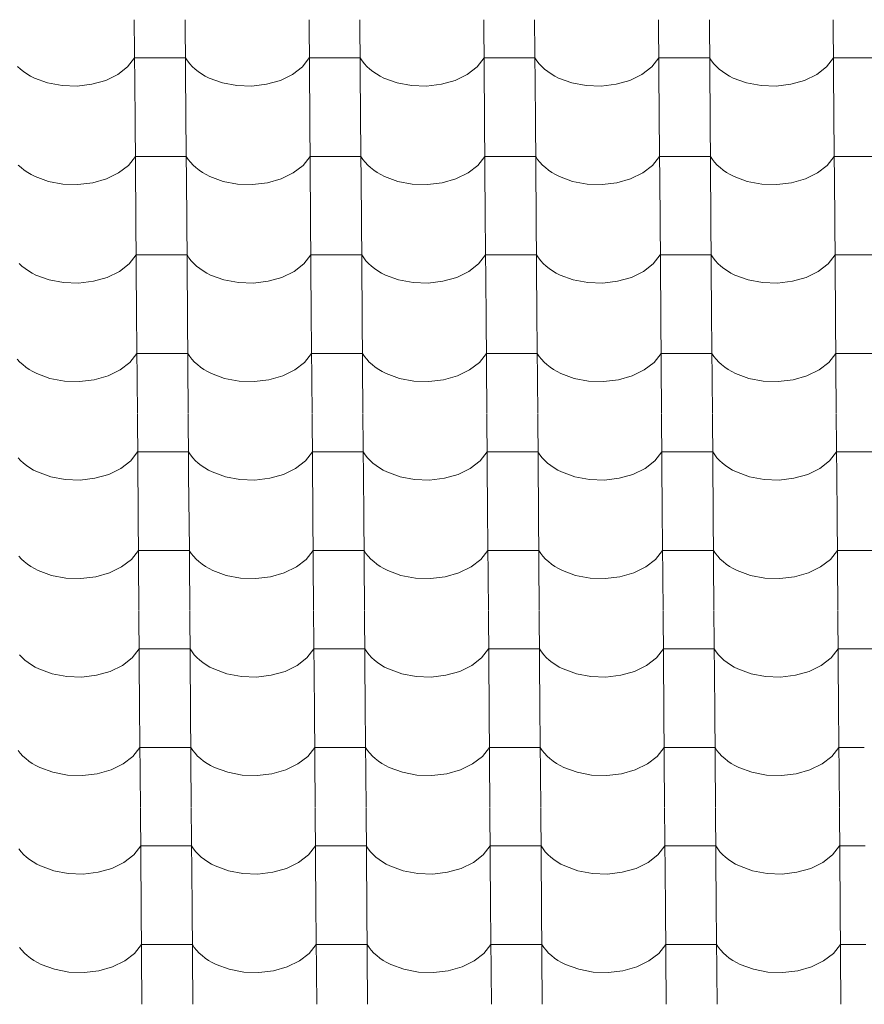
# Model space of a CAD drawing. Header units: millimetres. Extents: x -27785 to 104762, y -947 to 11132.
# Tile 113 of 146: x -6327 to -5530, y 8062 to 8991. Entities that reach past the tile are written whole.
import ezdxf

# ---------------------------------------------------------------- set-up
doc = ezdxf.new("R2010")
doc.units = ezdxf.units.MM
doc.header["$MEASUREMENT"] = 0
doc.layers.add('POHLED JIŽNÍ_1_Bourané_Výplně - Povrchové', color=7, linetype='Continuous')
doc.layers.add('POHLED JIŽNÍ_1_Konstrukce - nosné', color=7, linetype='Continuous')

# ---------------------------------------------------------------- blocks, each defined once
blk = doc.blocks.new('*X2', base_point=(-29303.7, -27473.93))
at = {"layer": 'POHLED JIŽNÍ_1_Bourané_Výplně - Povrchové', "color": 7, "linetype": 'Continuous', "lineweight": 13}
for p, q in [((-6219.27, 8991.3), (-6218.55, 8898.62)), ((-6171.23, 8991.3), (-6170.51, 8898.62)), ((-6054.27, 8991.3), (-6053.55, 8898.62)), ((-6006.24, 8991.3), (-6005.52, 8898.62)), ((-5889.27, 8991.3), (-5888.55, 8898.62)), ((-5841.24, 8991.3), (-5840.52, 8898.62)), ((-5724.28, 8991.3), (-5723.56, 8898.62)), ((-5676.24, 8991.3), (-5675.52, 8898.62)), ((-5559.28, 8991.3), (-5558.56, 8898.62)), ((-6225.59, 8946.75), (-6218.99, 8955.14)), ((-6194.97, 8955.14), (-6218.99, 8955.14)), ((-6170.95, 8955.14), (-6194.97, 8955.14)), ((-6170.95, 8955.14), (-6169.11, 8952.35)), ((-6060.59, 8946.75), (-6053.99, 8955.14)), ((-6029.97, 8955.14), (-6053.99, 8955.14)), ((-6005.95, 8955.14), (-6029.97, 8955.14)), ((-6005.95, 8955.14), (-6004.11, 8952.35)), ((-5895.6, 8946.75), (-5888.99, 8955.14)), ((-5864.98, 8955.14), (-5888.99, 8955.14)), ((-5840.96, 8955.14), (-5864.98, 8955.14)), ((-5840.96, 8955.14), (-5839.11, 8952.35)), ((-5730.6, 8946.75), (-5724, 8955.14)), ((-5699.98, 8955.14), (-5724, 8955.14)), ((-5675.96, 8955.14), (-5699.98, 8955.14)), ((-5675.96, 8955.14), (-5674.12, 8952.35)), ((-5565.6, 8946.75), (-5559, 8955.14)), ((-5534.98, 8955.14), (-5559, 8955.14)), ((-5510.97, 8955.14), (-5534.98, 8955.14)), ((-6329.53, 8947.06), (-6326.83, 8944.6)), ((-6326.83, 8944.6), (-6323.87, 8942.27)), ((-6234.84, 8939.58), (-6225.59, 8946.75)), ((-6169.11, 8952.35), (-6166.96, 8949.65)), ((-6166.96, 8949.65), (-6164.54, 8947.06)), ((-6164.54, 8947.06), (-6161.84, 8944.6)), ((-6161.84, 8944.6), (-6158.88, 8942.27)), ((-6069.85, 8939.58), (-6060.59, 8946.75)), ((-6004.11, 8952.35), (-6001.97, 8949.65)), ((-6001.97, 8949.65), (-5999.54, 8947.06)), ((-5999.54, 8947.06), (-5996.84, 8944.6)), ((-5996.84, 8944.6), (-5993.88, 8942.27)), ((-5904.85, 8939.58), (-5895.6, 8946.75)), ((-5839.11, 8952.35), (-5836.97, 8949.65)), ((-5836.97, 8949.65), (-5834.54, 8947.06)), ((-5834.54, 8947.06), (-5831.84, 8944.6)), ((-5831.84, 8944.6), (-5828.88, 8942.27)), ((-5739.85, 8939.58), (-5730.6, 8946.75)), ((-5674.12, 8952.35), (-5671.98, 8949.65)), ((-5671.98, 8949.65), (-5669.55, 8947.06)), ((-5669.55, 8947.06), (-5666.85, 8944.6)), ((-5666.85, 8944.6), (-5663.89, 8942.27)), ((-5574.86, 8939.58), (-5565.6, 8946.75)), ((-6323.87, 8942.27), (-6320.67, 8940.09)), ((-6320.67, 8940.09), (-6317.24, 8938.07)), ((-6317.24, 8938.07), (-6313.61, 8936.23)), ((-6313.61, 8936.23), (-6301.13, 8931.65)), ((-6246.28, 8933.99), (-6234.84, 8939.58)), ((-6158.88, 8942.27), (-6155.67, 8940.09)), ((-6155.67, 8940.09), (-6152.25, 8938.07)), ((-6152.25, 8938.07), (-6148.61, 8936.23)), ((-6148.61, 8936.23), (-6136.13, 8931.65)), ((-6081.28, 8933.99), (-6069.85, 8939.58)), ((-5993.88, 8942.27), (-5990.68, 8940.09)), ((-5990.68, 8940.09), (-5987.25, 8938.07)), ((-5987.25, 8938.07), (-5983.62, 8936.23)), ((-5983.62, 8936.23), (-5971.14, 8931.65)), ((-5916.28, 8933.99), (-5904.85, 8939.58)), ((-5828.88, 8942.27), (-5825.68, 8940.09)), ((-5825.68, 8940.09), (-5822.26, 8938.07)), ((-5822.26, 8938.07), (-5818.62, 8936.23)), ((-5818.62, 8936.23), (-5806.14, 8931.65)), ((-5751.29, 8933.99), (-5739.85, 8939.58)), ((-5663.89, 8942.27), (-5660.69, 8940.09)), ((-5660.69, 8940.09), (-5657.26, 8938.07)), ((-5657.26, 8938.07), (-5653.62, 8936.23)), ((-5653.62, 8936.23), (-5641.14, 8931.65)), ((-5586.29, 8933.99), (-5574.86, 8939.58)), ((-6301.13, 8931.65), (-6287.45, 8929.07)), ((-6287.45, 8929.07), (-6273.27, 8928.6)), ((-6273.27, 8928.6), (-6259.3, 8930.27)), ((-6259.3, 8930.27), (-6246.28, 8933.99)), ((-6136.13, 8931.65), (-6122.45, 8929.07)), ((-6122.45, 8929.07), (-6108.27, 8928.6)), ((-6108.27, 8928.6), (-6094.31, 8930.27)), ((-6094.31, 8930.27), (-6081.28, 8933.99)), ((-5971.14, 8931.65), (-5957.46, 8929.07)), ((-5957.46, 8929.07), (-5943.27, 8928.6)), ((-5943.27, 8928.6), (-5929.31, 8930.27)), ((-5929.31, 8930.27), (-5916.28, 8933.99)), ((-5806.14, 8931.65), (-5792.46, 8929.07)), ((-5792.46, 8929.07), (-5778.28, 8928.6)), ((-5778.28, 8928.6), (-5764.32, 8930.27)), ((-5764.32, 8930.27), (-5751.29, 8933.99)), ((-5641.14, 8931.65), (-5627.47, 8929.07)), ((-5627.47, 8929.07), (-5613.28, 8928.6)), ((-5613.28, 8928.6), (-5599.32, 8930.27)), ((-5599.32, 8930.27), (-5586.29, 8933.99)), ((-6218.54, 8898.29), (-6217.82, 8805.61)), ((-6170.51, 8898.29), (-6169.79, 8805.61)), ((-6053.55, 8898.29), (-6052.83, 8805.61)), ((-6005.51, 8898.29), (-6004.79, 8805.61)), ((-5888.55, 8898.29), (-5887.83, 8805.61)), ((-5840.52, 8898.29), (-5839.8, 8805.61)), ((-5723.55, 8898.29), (-5722.83, 8805.61)), ((-5675.52, 8898.29), (-5674.8, 8805.61)), ((-5558.56, 8898.29), (-5557.84, 8805.61)), ((-6224.86, 8853.74), (-6218.26, 8862.13)), ((-6194.24, 8862.13), (-6218.26, 8862.13)), ((-6170.23, 8862.13), (-6194.24, 8862.13)), ((-6170.23, 8862.13), (-6168.38, 8859.34)), ((-6059.87, 8853.74), (-6053.27, 8862.13)), ((-6029.25, 8862.13), (-6053.27, 8862.13)), ((-6005.23, 8862.13), (-6029.25, 8862.13)), ((-6005.23, 8862.13), (-6003.39, 8859.34)), ((-5894.87, 8853.74), (-5888.27, 8862.13)), ((-5864.25, 8862.13), (-5888.27, 8862.13)), ((-5840.24, 8862.13), (-5864.25, 8862.13)), ((-5840.24, 8862.13), (-5838.39, 8859.34)), ((-5729.88, 8853.74), (-5723.27, 8862.13)), ((-5699.26, 8862.13), (-5723.27, 8862.13)), ((-5675.24, 8862.13), (-5699.26, 8862.13)), ((-5675.24, 8862.13), (-5673.39, 8859.34)), ((-5564.88, 8853.74), (-5558.28, 8862.13)), ((-5534.26, 8862.13), (-5558.28, 8862.13)), ((-5510.24, 8862.13), (-5534.26, 8862.13)), ((-6328.81, 8854.05), (-6326.11, 8851.59)), ((-6326.11, 8851.59), (-6323.15, 8849.26)), ((-6234.12, 8846.57), (-6224.86, 8853.74)), ((-6168.38, 8859.34), (-6166.24, 8856.64)), ((-6166.24, 8856.64), (-6163.81, 8854.05)), ((-6163.81, 8854.05), (-6161.11, 8851.59)), ((-6161.11, 8851.59), (-6158.15, 8849.26)), ((-6069.12, 8846.57), (-6059.87, 8853.74)), ((-6003.39, 8859.34), (-6001.24, 8856.64)), ((-6001.24, 8856.64), (-5998.82, 8854.05)), ((-5998.82, 8854.05), (-5996.12, 8851.59)), ((-5996.12, 8851.59), (-5993.16, 8849.26)), ((-5904.13, 8846.57), (-5894.87, 8853.74)), ((-5838.39, 8859.34), (-5836.25, 8856.64)), ((-5836.25, 8856.64), (-5833.82, 8854.05)), ((-5833.82, 8854.05), (-5831.12, 8851.59)), ((-5831.12, 8851.59), (-5828.16, 8849.26)), ((-5739.13, 8846.57), (-5729.88, 8853.74)), ((-5673.39, 8859.34), (-5671.25, 8856.64)), ((-5671.25, 8856.64), (-5668.82, 8854.05)), ((-5668.82, 8854.05), (-5666.12, 8851.59)), ((-5666.12, 8851.59), (-5663.16, 8849.26)), ((-5574.13, 8846.57), (-5564.88, 8853.74)), ((-6323.15, 8849.26), (-6319.95, 8847.08)), ((-6319.95, 8847.08), (-6316.52, 8845.07)), ((-6316.52, 8845.07), (-6312.88, 8843.22)), ((-6312.88, 8843.22), (-6300.4, 8838.64)), ((-6245.55, 8840.98), (-6234.12, 8846.57)), ((-6158.15, 8849.26), (-6154.95, 8847.08)), ((-6154.95, 8847.08), (-6151.52, 8845.07)), ((-6151.52, 8845.07), (-6147.89, 8843.22)), ((-6147.89, 8843.22), (-6135.41, 8838.64)), ((-6080.56, 8840.98), (-6069.12, 8846.57)), ((-5993.16, 8849.26), (-5989.96, 8847.08)), ((-5989.96, 8847.08), (-5986.53, 8845.07)), ((-5986.53, 8845.07), (-5982.89, 8843.22)), ((-5982.89, 8843.22), (-5970.41, 8838.64)), ((-5915.56, 8840.98), (-5904.13, 8846.57)), ((-5828.16, 8849.26), (-5824.96, 8847.08)), ((-5824.96, 8847.08), (-5821.53, 8845.07)), ((-5821.53, 8845.07), (-5817.9, 8843.22)), ((-5817.9, 8843.22), (-5805.42, 8838.64)), ((-5750.56, 8840.98), (-5739.13, 8846.57)), ((-5663.16, 8849.26), (-5659.96, 8847.08)), ((-5659.96, 8847.08), (-5656.54, 8845.07)), ((-5656.54, 8845.07), (-5652.9, 8843.22)), ((-5652.9, 8843.22), (-5640.42, 8838.64)), ((-5585.57, 8840.98), (-5574.13, 8846.57)), ((-6300.4, 8838.64), (-6286.73, 8836.06)), ((-6286.73, 8836.06), (-6272.54, 8835.59)), ((-6272.54, 8835.59), (-6258.58, 8837.26)), ((-6258.58, 8837.26), (-6245.55, 8840.98)), ((-6135.41, 8838.64), (-6121.73, 8836.06)), ((-6121.73, 8836.06), (-6107.55, 8835.59)), ((-6107.55, 8835.59), (-6093.59, 8837.26)), ((-6093.59, 8837.26), (-6080.56, 8840.98)), ((-5970.41, 8838.64), (-5956.73, 8836.06)), ((-5956.73, 8836.06), (-5942.55, 8835.59)), ((-5942.55, 8835.59), (-5928.59, 8837.26)), ((-5928.59, 8837.26), (-5915.56, 8840.98)), ((-5805.42, 8838.64), (-5791.74, 8836.06)), ((-5791.74, 8836.06), (-5777.56, 8835.59)), ((-5777.56, 8835.59), (-5763.59, 8837.26)), ((-5763.59, 8837.26), (-5750.56, 8840.98)), ((-5640.42, 8838.64), (-5626.74, 8836.06)), ((-5626.74, 8836.06), (-5612.56, 8835.59)), ((-5612.56, 8835.59), (-5598.6, 8837.26)), ((-5598.6, 8837.26), (-5585.57, 8840.98)), ((-6217.82, 8805.28), (-6217.1, 8712.6)), ((-6169.78, 8805.28), (-6169.06, 8712.6)), ((-6052.82, 8805.28), (-6052.1, 8712.6)), ((-6004.79, 8805.28), (-6004.07, 8712.6)), ((-5887.83, 8805.28), (-5887.11, 8712.6)), ((-5839.79, 8805.28), (-5839.07, 8712.6)), ((-5722.83, 8805.28), (-5722.11, 8712.6)), ((-5674.8, 8805.28), (-5674.08, 8712.6)), ((-5557.84, 8805.28), (-5557.11, 8712.6)), ((-6224.14, 8760.73), (-6217.54, 8769.12)), ((-6193.52, 8769.12), (-6217.54, 8769.12)), ((-6169.5, 8769.12), (-6193.52, 8769.12)), ((-6169.5, 8769.12), (-6167.66, 8766.33)), ((-6059.14, 8760.73), (-6052.54, 8769.12)), ((-6028.52, 8769.12), (-6052.54, 8769.12)), ((-6004.51, 8769.12), (-6028.52, 8769.12)), ((-6004.51, 8769.12), (-6002.66, 8766.33)), ((-5894.15, 8760.73), (-5887.55, 8769.12)), ((-5863.53, 8769.12), (-5887.55, 8769.12)), ((-5839.51, 8769.12), (-5863.53, 8769.12)), ((-5839.51, 8769.12), (-5837.67, 8766.33)), ((-5729.15, 8760.73), (-5722.55, 8769.12)), ((-5698.53, 8769.12), (-5722.55, 8769.12)), ((-5674.52, 8769.12), (-5698.53, 8769.12)), ((-5674.52, 8769.12), (-5672.67, 8766.33)), ((-5564.16, 8760.73), (-5557.55, 8769.12)), ((-5533.54, 8769.12), (-5557.55, 8769.12)), ((-5509.52, 8769.12), (-5533.54, 8769.12)), ((-6328.08, 8761.04), (-6325.38, 8758.58)), ((-6325.38, 8758.58), (-6322.43, 8756.25)), ((-6233.39, 8753.56), (-6224.14, 8760.73)), ((-6167.66, 8766.33), (-6165.52, 8763.63)), ((-6165.52, 8763.63), (-6163.09, 8761.04)), ((-6163.09, 8761.04), (-6160.39, 8758.58)), ((-6160.39, 8758.58), (-6157.43, 8756.25)), ((-6068.4, 8753.56), (-6059.14, 8760.73)), ((-6002.66, 8766.33), (-6000.52, 8763.63)), ((-6000.52, 8763.63), (-5998.09, 8761.04)), ((-5998.09, 8761.04), (-5995.39, 8758.58)), ((-5995.39, 8758.58), (-5992.43, 8756.25)), ((-5903.4, 8753.56), (-5894.15, 8760.73)), ((-5837.67, 8766.33), (-5835.52, 8763.63)), ((-5835.52, 8763.63), (-5833.1, 8761.04)), ((-5833.1, 8761.04), (-5830.4, 8758.58)), ((-5830.4, 8758.58), (-5827.44, 8756.25)), ((-5738.41, 8753.56), (-5729.15, 8760.73)), ((-5672.67, 8766.33), (-5670.53, 8763.63)), ((-5670.53, 8763.63), (-5668.1, 8761.04)), ((-5668.1, 8761.04), (-5665.4, 8758.58)), ((-5665.4, 8758.58), (-5662.44, 8756.25)), ((-5573.41, 8753.56), (-5564.16, 8760.73)), ((-6322.43, 8756.25), (-6319.22, 8754.07)), ((-6319.22, 8754.07), (-6315.8, 8752.06)), ((-6315.8, 8752.06), (-6312.16, 8750.21)), ((-6312.16, 8750.21), (-6299.68, 8745.64)), ((-6244.83, 8747.97), (-6233.39, 8753.56)), ((-6157.43, 8756.25), (-6154.23, 8754.07)), ((-6154.23, 8754.07), (-6150.8, 8752.06)), ((-6150.8, 8752.06), (-6147.16, 8750.21)), ((-6147.16, 8750.21), (-6134.69, 8745.64)), ((-6079.83, 8747.97), (-6068.4, 8753.56)), ((-5992.43, 8756.25), (-5989.23, 8754.07)), ((-5989.23, 8754.07), (-5985.8, 8752.06)), ((-5985.8, 8752.06), (-5982.17, 8750.21)), ((-5982.17, 8750.21), (-5969.69, 8745.64)), ((-5914.84, 8747.97), (-5903.4, 8753.56)), ((-5827.44, 8756.25), (-5824.24, 8754.07)), ((-5824.24, 8754.07), (-5820.81, 8752.06)), ((-5820.81, 8752.06), (-5817.17, 8750.21)), ((-5817.17, 8750.21), (-5804.69, 8745.64)), ((-5749.84, 8747.97), (-5738.41, 8753.56)), ((-5662.44, 8756.25), (-5659.24, 8754.07)), ((-5659.24, 8754.07), (-5655.81, 8752.06)), ((-5655.81, 8752.06), (-5652.18, 8750.21)), ((-5652.18, 8750.21), (-5639.7, 8745.64)), ((-5584.84, 8747.97), (-5573.41, 8753.56)), ((-6299.68, 8745.64), (-6286, 8743.05)), ((-6286, 8743.05), (-6271.82, 8742.58)), ((-6271.82, 8742.58), (-6257.86, 8744.25)), ((-6257.86, 8744.25), (-6244.83, 8747.97)), ((-6134.69, 8745.64), (-6121.01, 8743.05)), ((-6121.01, 8743.05), (-6106.82, 8742.58)), ((-6106.82, 8742.58), (-6092.86, 8744.25)), ((-6092.86, 8744.25), (-6079.83, 8747.97)), ((-5969.69, 8745.64), (-5956.01, 8743.05)), ((-5956.01, 8743.05), (-5941.83, 8742.58)), ((-5941.83, 8742.58), (-5927.87, 8744.25)), ((-5927.87, 8744.25), (-5914.84, 8747.97)), ((-5804.69, 8745.64), (-5791.01, 8743.05)), ((-5791.01, 8743.05), (-5776.83, 8742.58)), ((-5776.83, 8742.58), (-5762.87, 8744.25)), ((-5762.87, 8744.25), (-5749.84, 8747.97)), ((-5639.7, 8745.64), (-5626.02, 8743.05)), ((-5626.02, 8743.05), (-5611.84, 8742.58)), ((-5611.84, 8742.58), (-5597.87, 8744.25)), ((-5597.87, 8744.25), (-5584.84, 8747.97)), ((-6217.1, 8712.27), (-6216.37, 8619.59)), ((-6169.06, 8712.27), (-6168.34, 8619.59)), ((-6052.1, 8712.27), (-6051.38, 8619.59)), ((-6004.07, 8712.27), (-6003.34, 8619.59)), ((-5887.1, 8712.27), (-5886.38, 8619.59)), ((-5839.07, 8712.27), (-5838.35, 8619.59)), ((-5722.11, 8712.27), (-5721.39, 8619.59)), ((-5674.07, 8712.27), (-5673.35, 8619.59)), ((-5557.11, 8712.27), (-5556.39, 8619.59)), ((-6223.42, 8667.73), (-6216.81, 8676.11)), ((-6192.8, 8676.11), (-6216.81, 8676.11)), ((-6168.78, 8676.11), (-6192.8, 8676.11)), ((-6168.78, 8676.11), (-6166.93, 8673.32)), ((-6058.42, 8667.73), (-6051.82, 8676.11)), ((-6027.8, 8676.11), (-6051.82, 8676.11)), ((-6003.78, 8676.11), (-6027.8, 8676.11)), ((-6003.78, 8676.11), (-6001.94, 8673.32)), ((-5893.42, 8667.73), (-5886.82, 8676.11)), ((-5862.81, 8676.11), (-5886.82, 8676.11)), ((-5838.79, 8676.11), (-5862.81, 8676.11)), ((-5838.79, 8676.11), (-5836.94, 8673.32)), ((-5728.43, 8667.73), (-5721.83, 8676.11)), ((-5697.81, 8676.11), (-5721.83, 8676.11)), ((-5673.79, 8676.11), (-5697.81, 8676.11)), ((-5673.79, 8676.11), (-5671.95, 8673.32)), ((-5563.43, 8667.73), (-5556.83, 8676.11)), ((-5532.81, 8676.11), (-5556.83, 8676.11)), ((-5508.8, 8676.11), (-5532.81, 8676.11)), ((-6329.79, 8670.62), (-6327.36, 8668.03)), ((-6327.36, 8668.03), (-6324.66, 8665.57)), ((-6324.66, 8665.57), (-6321.7, 8663.24)), ((-6232.67, 8660.55), (-6223.42, 8667.73)), ((-6166.93, 8673.32), (-6164.79, 8670.62)), ((-6164.79, 8670.62), (-6162.36, 8668.03)), ((-6162.36, 8668.03), (-6159.66, 8665.57)), ((-6159.66, 8665.57), (-6156.71, 8663.24)), ((-6067.67, 8660.55), (-6058.42, 8667.73)), ((-6001.94, 8673.32), (-5999.8, 8670.62)), ((-5999.8, 8670.62), (-5997.37, 8668.03)), ((-5997.37, 8668.03), (-5994.67, 8665.57)), ((-5994.67, 8665.57), (-5991.71, 8663.24)), ((-5902.68, 8660.55), (-5893.42, 8667.73)), ((-5836.94, 8673.32), (-5834.8, 8670.62)), ((-5834.8, 8670.62), (-5832.37, 8668.03)), ((-5832.37, 8668.03), (-5829.67, 8665.57)), ((-5829.67, 8665.57), (-5826.71, 8663.24)), ((-5737.68, 8660.55), (-5728.43, 8667.73)), ((-5671.95, 8673.32), (-5669.8, 8670.62)), ((-5669.8, 8670.62), (-5667.38, 8668.03)), ((-5667.38, 8668.03), (-5664.68, 8665.57)), ((-5664.68, 8665.57), (-5661.72, 8663.24)), ((-5572.69, 8660.55), (-5563.43, 8667.73)), ((-6321.7, 8663.24), (-6318.5, 8661.07)), ((-6318.5, 8661.07), (-6315.07, 8659.05)), ((-6315.07, 8659.05), (-6311.44, 8657.2)), ((-6311.44, 8657.2), (-6298.96, 8652.63)), ((-6244.1, 8654.96), (-6232.67, 8660.55)), ((-6156.71, 8663.24), (-6153.5, 8661.07)), ((-6153.5, 8661.07), (-6150.08, 8659.05)), ((-6150.08, 8659.05), (-6146.44, 8657.2)), ((-6146.44, 8657.2), (-6133.96, 8652.63)), ((-6079.11, 8654.96), (-6067.67, 8660.55)), ((-5991.71, 8663.24), (-5988.51, 8661.07)), ((-5988.51, 8661.07), (-5985.08, 8659.05)), ((-5985.08, 8659.05), (-5981.44, 8657.2)), ((-5981.44, 8657.2), (-5968.97, 8652.63)), ((-5914.11, 8654.96), (-5902.68, 8660.55)), ((-5826.71, 8663.24), (-5823.51, 8661.07)), ((-5823.51, 8661.07), (-5820.08, 8659.05)), ((-5820.08, 8659.05), (-5816.45, 8657.2)), ((-5816.45, 8657.2), (-5803.97, 8652.63)), ((-5749.12, 8654.96), (-5737.68, 8660.55)), ((-5661.72, 8663.24), (-5658.52, 8661.07)), ((-5658.52, 8661.07), (-5655.09, 8659.05)), ((-5655.09, 8659.05), (-5651.45, 8657.2)), ((-5651.45, 8657.2), (-5638.97, 8652.63)), ((-5584.12, 8654.96), (-5572.69, 8660.55)), ((-6298.96, 8652.63), (-6285.28, 8650.04)), ((-6285.28, 8650.04), (-6271.1, 8649.57)), ((-6271.1, 8649.57), (-6257.13, 8651.24)), ((-6257.13, 8651.24), (-6244.1, 8654.96)), ((-6133.96, 8652.63), (-6120.28, 8650.04)), ((-6120.28, 8650.04), (-6106.1, 8649.57)), ((-6106.1, 8649.57), (-6092.14, 8651.24)), ((-6092.14, 8651.24), (-6079.11, 8654.96)), ((-5968.97, 8652.63), (-5955.29, 8650.04)), ((-5955.29, 8650.04), (-5941.1, 8649.57)), ((-5941.1, 8649.57), (-5927.14, 8651.24)), ((-5927.14, 8651.24), (-5914.11, 8654.96)), ((-5803.97, 8652.63), (-5790.29, 8650.04)), ((-5790.29, 8650.04), (-5776.11, 8649.57)), ((-5776.11, 8649.57), (-5762.15, 8651.24)), ((-5762.15, 8651.24), (-5749.12, 8654.96)), ((-5638.97, 8652.63), (-5625.29, 8650.04)), ((-5625.29, 8650.04), (-5611.11, 8649.57)), ((-5611.11, 8649.57), (-5597.15, 8651.24)), ((-5597.15, 8651.24), (-5584.12, 8654.96)), ((-6216.37, 8619.26), (-6215.65, 8526.58)), ((-6168.34, 8619.26), (-6167.62, 8526.58)), ((-6051.38, 8619.26), (-6050.65, 8526.58)), ((-6003.34, 8619.26), (-6002.62, 8526.58)), ((-5886.38, 8619.26), (-5885.66, 8526.58)), ((-5838.35, 8619.26), (-5837.62, 8526.58)), ((-5721.38, 8619.26), (-5720.66, 8526.58)), ((-5673.35, 8619.26), (-5672.63, 8526.58)), ((-5556.39, 8619.26), (-5555.67, 8526.58)), ((-6222.69, 8574.72), (-6216.09, 8583.1)), ((-6192.07, 8583.1), (-6216.09, 8583.1)), ((-6168.06, 8583.1), (-6192.07, 8583.1)), ((-6168.06, 8583.1), (-6166.21, 8580.31)), ((-6057.7, 8574.72), (-6051.09, 8583.1)), ((-6027.08, 8583.1), (-6051.09, 8583.1)), ((-6003.06, 8583.1), (-6027.08, 8583.1)), ((-6003.06, 8583.1), (-6001.21, 8580.31)), ((-5892.7, 8574.72), (-5886.1, 8583.1)), ((-5862.08, 8583.1), (-5886.1, 8583.1)), ((-5838.06, 8583.1), (-5862.08, 8583.1)), ((-5838.06, 8583.1), (-5836.22, 8580.31)), ((-5727.71, 8574.72), (-5721.1, 8583.1)), ((-5697.09, 8583.1), (-5721.1, 8583.1)), ((-5673.07, 8583.1), (-5697.09, 8583.1)), ((-5673.07, 8583.1), (-5671.22, 8580.31)), ((-5562.71, 8574.72), (-5556.11, 8583.1)), ((-5532.09, 8583.1), (-5556.11, 8583.1)), ((-5508.07, 8583.1), (-5532.09, 8583.1)), ((-6329.06, 8577.61), (-6326.64, 8575.03)), ((-6326.64, 8575.03), (-6323.94, 8572.56)), ((-6323.94, 8572.56), (-6320.98, 8570.24)), ((-6231.95, 8567.54), (-6222.69, 8574.72)), ((-6166.21, 8580.31), (-6164.07, 8577.61)), ((-6164.07, 8577.61), (-6161.64, 8575.03)), ((-6161.64, 8575.03), (-6158.94, 8572.56)), ((-6158.94, 8572.56), (-6155.98, 8570.24)), ((-6066.95, 8567.54), (-6057.7, 8574.72)), ((-6001.21, 8580.31), (-5999.07, 8577.61)), ((-5999.07, 8577.61), (-5996.64, 8575.03)), ((-5996.64, 8575.03), (-5993.94, 8572.56)), ((-5993.94, 8572.56), (-5990.99, 8570.24)), ((-5901.96, 8567.54), (-5892.7, 8574.72)), ((-5836.22, 8580.31), (-5834.08, 8577.61)), ((-5834.08, 8577.61), (-5831.65, 8575.03)), ((-5831.65, 8575.03), (-5828.95, 8572.56)), ((-5828.95, 8572.56), (-5825.99, 8570.24)), ((-5736.96, 8567.54), (-5727.71, 8574.72)), ((-5671.22, 8580.31), (-5669.08, 8577.61)), ((-5669.08, 8577.61), (-5666.65, 8575.03)), ((-5666.65, 8575.03), (-5663.95, 8572.56)), ((-5663.95, 8572.56), (-5660.99, 8570.24)), ((-5571.96, 8567.54), (-5562.71, 8574.72)), ((-6320.98, 8570.24), (-6317.78, 8568.06)), ((-6317.78, 8568.06), (-6314.35, 8566.04)), ((-6314.35, 8566.04), (-6310.71, 8564.19)), ((-6310.71, 8564.19), (-6298.23, 8559.62)), ((-6243.38, 8561.95), (-6231.95, 8567.54)), ((-6155.98, 8570.24), (-6152.78, 8568.06)), ((-6152.78, 8568.06), (-6149.35, 8566.04)), ((-6149.35, 8566.04), (-6145.72, 8564.19)), ((-6145.72, 8564.19), (-6133.24, 8559.62)), ((-6078.38, 8561.95), (-6066.95, 8567.54)), ((-5990.99, 8570.24), (-5987.78, 8568.06)), ((-5987.78, 8568.06), (-5984.36, 8566.04)), ((-5984.36, 8566.04), (-5980.72, 8564.19)), ((-5980.72, 8564.19), (-5968.24, 8559.62)), ((-5913.39, 8561.95), (-5901.96, 8567.54)), ((-5825.99, 8570.24), (-5822.79, 8568.06)), ((-5822.79, 8568.06), (-5819.36, 8566.04)), ((-5819.36, 8566.04), (-5815.72, 8564.19)), ((-5815.72, 8564.19), (-5803.25, 8559.62)), ((-5748.39, 8561.95), (-5736.96, 8567.54)), ((-5660.99, 8570.24), (-5657.79, 8568.06)), ((-5657.79, 8568.06), (-5654.36, 8566.04)), ((-5654.36, 8566.04), (-5650.73, 8564.19)), ((-5650.73, 8564.19), (-5638.25, 8559.62)), ((-5583.4, 8561.95), (-5571.96, 8567.54)), ((-6298.23, 8559.62), (-6284.55, 8557.03)), ((-6284.55, 8557.03), (-6270.37, 8556.56)), ((-6270.37, 8556.56), (-6256.41, 8558.23)), ((-6256.41, 8558.23), (-6243.38, 8561.95)), ((-6133.24, 8559.62), (-6119.56, 8557.03)), ((-6119.56, 8557.03), (-6105.38, 8556.56)), ((-6105.38, 8556.56), (-6091.41, 8558.23)), ((-6091.41, 8558.23), (-6078.38, 8561.95)), ((-5968.24, 8559.62), (-5954.56, 8557.03)), ((-5954.56, 8557.03), (-5940.38, 8556.56)), ((-5940.38, 8556.56), (-5926.42, 8558.23)), ((-5926.42, 8558.23), (-5913.39, 8561.95)), ((-5803.25, 8559.62), (-5789.57, 8557.03)), ((-5789.57, 8557.03), (-5775.38, 8556.56)), ((-5775.38, 8556.56), (-5761.42, 8558.23)), ((-5761.42, 8558.23), (-5748.39, 8561.95)), ((-5638.25, 8559.62), (-5624.57, 8557.03)), ((-5624.57, 8557.03), (-5610.39, 8556.56)), ((-5610.39, 8556.56), (-5596.43, 8558.23)), ((-5596.43, 8558.23), (-5583.4, 8561.95)), ((-6215.65, 8526.25), (-6214.93, 8433.57)), ((-6167.61, 8526.25), (-6166.89, 8433.57)), ((-6050.65, 8526.25), (-6049.93, 8433.57)), ((-6002.62, 8526.25), (-6001.9, 8433.57)), ((-5885.66, 8526.25), (-5884.94, 8433.57)), ((-5837.62, 8526.25), (-5836.9, 8433.57)), ((-5720.66, 8526.25), (-5719.94, 8433.57)), ((-5672.63, 8526.25), (-5671.91, 8433.57)), ((-5555.66, 8526.25), (-5554.94, 8433.57)), ((-6221.97, 8481.71), (-6215.37, 8490.09)), ((-6191.35, 8490.09), (-6215.37, 8490.09)), ((-6167.33, 8490.09), (-6191.35, 8490.09)), ((-6167.33, 8490.09), (-6165.49, 8487.3)), ((-6056.97, 8481.71), (-6050.37, 8490.09)), ((-6026.35, 8490.09), (-6050.37, 8490.09)), ((-6002.34, 8490.09), (-6026.35, 8490.09)), ((-6002.34, 8490.09), (-6000.49, 8487.3)), ((-5891.98, 8481.71), (-5885.37, 8490.09)), ((-5861.36, 8490.09), (-5885.37, 8490.09)), ((-5837.34, 8490.09), (-5861.36, 8490.09)), ((-5837.34, 8490.09), (-5835.5, 8487.3)), ((-5726.98, 8481.71), (-5720.38, 8490.09)), ((-5696.36, 8490.09), (-5720.38, 8490.09)), ((-5672.34, 8490.09), (-5696.36, 8490.09)), ((-5672.34, 8490.09), (-5670.5, 8487.3)), ((-5561.99, 8481.71), (-5555.38, 8490.09)), ((-5531.37, 8490.09), (-5555.38, 8490.09)), ((-5507.35, 8490.09), (-5531.37, 8490.09)), ((-6328.34, 8484.6), (-6325.91, 8482.02)), ((-6325.91, 8482.02), (-6323.21, 8479.55)), ((-6323.21, 8479.55), (-6320.25, 8477.23)), ((-6231.22, 8474.54), (-6221.97, 8481.71)), ((-6165.49, 8487.3), (-6163.34, 8484.6)), ((-6163.34, 8484.6), (-6160.92, 8482.02)), ((-6160.92, 8482.02), (-6158.22, 8479.55)), ((-6158.22, 8479.55), (-6155.26, 8477.23)), ((-6066.23, 8474.54), (-6056.97, 8481.71)), ((-6000.49, 8487.3), (-5998.35, 8484.6)), ((-5998.35, 8484.6), (-5995.92, 8482.02)), ((-5995.92, 8482.02), (-5993.22, 8479.55)), ((-5993.22, 8479.55), (-5990.26, 8477.23)), ((-5901.23, 8474.54), (-5891.98, 8481.71)), ((-5835.5, 8487.3), (-5833.35, 8484.6)), ((-5833.35, 8484.6), (-5830.93, 8482.02)), ((-5830.93, 8482.02), (-5828.22, 8479.55)), ((-5828.22, 8479.55), (-5825.27, 8477.23)), ((-5736.24, 8474.54), (-5726.98, 8481.71)), ((-5670.5, 8487.3), (-5668.36, 8484.6)), ((-5668.36, 8484.6), (-5665.93, 8482.02)), ((-5665.93, 8482.02), (-5663.23, 8479.55)), ((-5663.23, 8479.55), (-5660.27, 8477.23)), ((-5571.24, 8474.54), (-5561.99, 8481.71)), ((-6320.25, 8477.23), (-6317.05, 8475.05)), ((-6317.05, 8475.05), (-6313.62, 8473.03)), ((-6313.62, 8473.03), (-6309.99, 8471.18)), ((-6309.99, 8471.18), (-6297.51, 8466.61)), ((-6242.66, 8468.94), (-6231.22, 8474.54)), ((-6155.26, 8477.23), (-6152.06, 8475.05)), ((-6152.06, 8475.05), (-6148.63, 8473.03)), ((-6148.63, 8473.03), (-6144.99, 8471.18)), ((-6144.99, 8471.18), (-6132.51, 8466.61)), ((-6077.66, 8468.94), (-6066.23, 8474.54)), ((-5990.26, 8477.23), (-5987.06, 8475.05)), ((-5987.06, 8475.05), (-5983.63, 8473.03)), ((-5983.63, 8473.03), (-5980, 8471.18)), ((-5980, 8471.18), (-5967.52, 8466.61)), ((-5912.66, 8468.94), (-5901.23, 8474.54)), ((-5825.27, 8477.23), (-5822.06, 8475.05)), ((-5822.06, 8475.05), (-5818.64, 8473.03)), ((-5818.64, 8473.03), (-5815, 8471.18)), ((-5815, 8471.18), (-5802.52, 8466.61)), ((-5747.67, 8468.94), (-5736.24, 8474.54)), ((-5660.27, 8477.23), (-5657.07, 8475.05)), ((-5657.07, 8475.05), (-5653.64, 8473.03)), ((-5653.64, 8473.03), (-5650.01, 8471.18)), ((-5650.01, 8471.18), (-5637.53, 8466.61)), ((-5582.67, 8468.94), (-5571.24, 8474.54)), ((-6297.51, 8466.61), (-6283.83, 8464.02)), ((-6283.83, 8464.02), (-6269.65, 8463.55)), ((-6269.65, 8463.55), (-6255.69, 8465.22)), ((-6255.69, 8465.22), (-6242.66, 8468.94)), ((-6132.51, 8466.61), (-6118.83, 8464.02)), ((-6118.83, 8464.02), (-6104.65, 8463.55)), ((-6104.65, 8463.55), (-6090.69, 8465.22)), ((-6090.69, 8465.22), (-6077.66, 8468.94)), ((-5967.52, 8466.61), (-5953.84, 8464.02)), ((-5953.84, 8464.02), (-5939.66, 8463.55)), ((-5939.66, 8463.55), (-5925.69, 8465.22)), ((-5925.69, 8465.22), (-5912.66, 8468.94)), ((-5802.52, 8466.61), (-5788.84, 8464.02)), ((-5788.84, 8464.02), (-5774.66, 8463.55)), ((-5774.66, 8463.55), (-5760.7, 8465.22)), ((-5760.7, 8465.22), (-5747.67, 8468.94)), ((-5637.53, 8466.61), (-5623.85, 8464.02)), ((-5623.85, 8464.02), (-5609.66, 8463.55)), ((-5609.66, 8463.55), (-5595.7, 8465.22)), ((-5595.7, 8465.22), (-5582.67, 8468.94)), ((-6214.92, 8433.24), (-6214.2, 8340.57)), ((-6166.89, 8433.24), (-6166.17, 8340.57)), ((-6049.93, 8433.24), (-6049.21, 8340.57)), ((-6001.89, 8433.24), (-6001.17, 8340.57)), ((-5884.93, 8433.24), (-5884.21, 8340.57)), ((-5836.9, 8433.24), (-5836.18, 8340.57)), ((-5719.94, 8433.24), (-5719.22, 8340.57)), ((-5671.9, 8433.24), (-5671.18, 8340.57)), ((-5554.94, 8433.24), (-5554.22, 8340.57)), ((-6221.25, 8388.7), (-6214.64, 8397.08)), ((-6190.63, 8397.08), (-6214.64, 8397.08)), ((-6166.61, 8397.08), (-6190.63, 8397.08)), ((-6166.61, 8397.08), (-6164.76, 8394.29)), ((-6056.25, 8388.7), (-6049.65, 8397.08)), ((-6025.63, 8397.08), (-6049.65, 8397.08)), ((-6001.61, 8397.08), (-6025.63, 8397.08)), ((-6001.61, 8397.08), (-5999.77, 8394.29)), ((-5891.25, 8388.7), (-5884.65, 8397.08)), ((-5860.63, 8397.08), (-5884.65, 8397.08)), ((-5836.62, 8397.08), (-5860.63, 8397.08)), ((-5836.62, 8397.08), (-5834.77, 8394.29)), ((-5726.26, 8388.7), (-5719.66, 8397.08)), ((-5695.64, 8397.08), (-5719.66, 8397.08)), ((-5671.62, 8397.08), (-5695.64, 8397.08)), ((-5671.62, 8397.08), (-5669.78, 8394.29)), ((-5561.26, 8388.7), (-5554.66, 8397.08)), ((-5530.64, 8397.08), (-5554.66, 8397.08)), ((-5506.63, 8397.08), (-5530.64, 8397.08)), ((-6327.62, 8391.59), (-6325.19, 8389.01)), ((-6325.19, 8389.01), (-6322.49, 8386.54)), ((-6322.49, 8386.54), (-6319.53, 8384.22)), ((-6230.5, 8381.53), (-6221.25, 8388.7)), ((-6164.76, 8394.29), (-6162.62, 8391.59)), ((-6162.62, 8391.59), (-6160.19, 8389.01)), ((-6160.19, 8389.01), (-6157.49, 8386.54)), ((-6157.49, 8386.54), (-6154.53, 8384.22)), ((-6065.5, 8381.53), (-6056.25, 8388.7)), ((-5999.77, 8394.29), (-5997.63, 8391.59)), ((-5997.63, 8391.59), (-5995.2, 8389.01)), ((-5995.2, 8389.01), (-5992.5, 8386.54)), ((-5992.5, 8386.54), (-5989.54, 8384.22)), ((-5900.51, 8381.53), (-5891.25, 8388.7)), ((-5834.77, 8394.29), (-5832.63, 8391.59)), ((-5832.63, 8391.59), (-5830.2, 8389.01)), ((-5830.2, 8389.01), (-5827.5, 8386.54)), ((-5827.5, 8386.54), (-5824.54, 8384.22)), ((-5735.51, 8381.53), (-5726.26, 8388.7)), ((-5669.78, 8394.29), (-5667.63, 8391.59)), ((-5667.63, 8391.59), (-5665.21, 8389.01)), ((-5665.21, 8389.01), (-5662.51, 8386.54)), ((-5662.51, 8386.54), (-5659.55, 8384.22)), ((-5570.52, 8381.53), (-5561.26, 8388.7)), ((-6319.53, 8384.22), (-6316.33, 8382.04)), ((-6316.33, 8382.04), (-6312.9, 8380.02)), ((-6312.9, 8380.02), (-6309.27, 8378.17)), ((-6309.27, 8378.17), (-6296.79, 8373.6)), ((-6241.93, 8375.94), (-6230.5, 8381.53)), ((-6154.53, 8384.22), (-6151.33, 8382.04)), ((-6151.33, 8382.04), (-6147.91, 8380.02)), ((-6147.91, 8380.02), (-6144.27, 8378.17)), ((-6144.27, 8378.17), (-6131.79, 8373.6)), ((-6076.94, 8375.94), (-6065.5, 8381.53)), ((-5989.54, 8384.22), (-5986.34, 8382.04)), ((-5986.34, 8382.04), (-5982.91, 8380.02)), ((-5982.91, 8380.02), (-5979.27, 8378.17)), ((-5979.27, 8378.17), (-5966.79, 8373.6)), ((-5911.94, 8375.94), (-5900.51, 8381.53)), ((-5824.54, 8384.22), (-5821.34, 8382.04)), ((-5821.34, 8382.04), (-5817.91, 8380.02)), ((-5817.91, 8380.02), (-5814.28, 8378.17)), ((-5814.28, 8378.17), (-5801.8, 8373.6)), ((-5746.95, 8375.94), (-5735.51, 8381.53)), ((-5659.55, 8384.22), (-5656.35, 8382.04)), ((-5656.35, 8382.04), (-5652.92, 8380.02)), ((-5652.92, 8380.02), (-5649.28, 8378.17)), ((-5649.28, 8378.17), (-5636.8, 8373.6)), ((-5581.95, 8375.94), (-5570.52, 8381.53)), ((-6296.79, 8373.6), (-6283.11, 8371.01)), ((-6283.11, 8371.01), (-6268.93, 8370.54)), ((-6268.93, 8370.54), (-6254.96, 8372.21)), ((-6254.96, 8372.21), (-6241.93, 8375.94)), ((-6131.79, 8373.6), (-6118.11, 8371.01)), ((-6118.11, 8371.01), (-6103.93, 8370.54)), ((-6103.93, 8370.54), (-6089.97, 8372.21)), ((-6089.97, 8372.21), (-6076.94, 8375.94)), ((-5966.79, 8373.6), (-5953.12, 8371.01)), ((-5953.12, 8371.01), (-5938.93, 8370.54)), ((-5938.93, 8370.54), (-5924.97, 8372.21)), ((-5924.97, 8372.21), (-5911.94, 8375.94)), ((-5801.8, 8373.6), (-5788.12, 8371.01)), ((-5788.12, 8371.01), (-5773.94, 8370.54)), ((-5773.94, 8370.54), (-5759.98, 8372.21)), ((-5759.98, 8372.21), (-5746.95, 8375.94)), ((-5636.8, 8373.6), (-5623.12, 8371.01)), ((-5623.12, 8371.01), (-5608.94, 8370.54)), ((-5608.94, 8370.54), (-5594.98, 8372.21)), ((-5594.98, 8372.21), (-5581.95, 8375.94)), ((-6214.2, 8340.23), (-6213.48, 8247.56)), ((-6166.17, 8340.23), (-6165.45, 8247.56)), ((-6049.2, 8340.23), (-6048.48, 8247.56)), ((-6001.17, 8340.23), (-6000.45, 8247.56)), ((-5884.21, 8340.23), (-5883.49, 8247.56)), ((-5836.17, 8340.23), (-5835.45, 8247.56)), ((-5719.21, 8340.23), (-5718.49, 8247.56)), ((-5671.18, 8340.23), (-5670.46, 8247.56)), ((-5554.22, 8340.23), (-5553.5, 8247.56)), ((-6220.52, 8295.69), (-6213.92, 8304.07)), ((-6189.9, 8304.07), (-6213.92, 8304.07)), ((-6165.89, 8304.07), (-6189.9, 8304.07)), ((-6165.89, 8304.07), (-6164.04, 8301.28)), ((-6055.53, 8295.69), (-6048.92, 8304.07)), ((-6024.91, 8304.07), (-6048.92, 8304.07)), ((-6000.89, 8304.07), (-6024.91, 8304.07)), ((-6000.89, 8304.07), (-5999.04, 8301.28)), ((-5890.53, 8295.69), (-5883.93, 8304.07)), ((-5859.91, 8304.07), (-5883.93, 8304.07)), ((-5835.89, 8304.07), (-5859.91, 8304.07)), ((-5835.89, 8304.07), (-5834.05, 8301.28)), ((-5725.53, 8295.69), (-5718.93, 8304.07)), ((-5694.91, 8304.07), (-5718.93, 8304.07)), ((-5670.9, 8304.07), (-5694.91, 8304.07)), ((-5670.9, 8304.07), (-5669.05, 8301.28)), ((-5560.54, 8295.69), (-5553.94, 8304.07)), ((-5529.92, 8304.07), (-5553.94, 8304.07)), ((-6329.04, 8301.28), (-6326.89, 8298.59)), ((-6326.89, 8298.59), (-6324.47, 8296)), ((-6324.47, 8296), (-6321.77, 8293.53)), ((-6321.77, 8293.53), (-6318.81, 8291.21)), ((-6229.78, 8288.52), (-6220.52, 8295.69)), ((-6164.04, 8301.28), (-6161.9, 8298.59)), ((-6161.9, 8298.59), (-6159.47, 8296)), ((-6159.47, 8296), (-6156.77, 8293.53)), ((-6156.77, 8293.53), (-6153.81, 8291.21)), ((-6064.78, 8288.52), (-6055.53, 8295.69)), ((-5999.04, 8301.28), (-5996.9, 8298.59)), ((-5996.9, 8298.59), (-5994.47, 8296)), ((-5994.47, 8296), (-5991.77, 8293.53)), ((-5991.77, 8293.53), (-5988.81, 8291.21)), ((-5899.78, 8288.52), (-5890.53, 8295.69)), ((-5834.05, 8301.28), (-5831.91, 8298.59)), ((-5831.91, 8298.59), (-5829.48, 8296)), ((-5829.48, 8296), (-5826.78, 8293.53)), ((-5826.78, 8293.53), (-5823.82, 8291.21)), ((-5734.79, 8288.52), (-5725.53, 8295.69)), ((-5669.05, 8301.28), (-5666.91, 8298.59)), ((-5666.91, 8298.59), (-5664.48, 8296)), ((-5664.48, 8296), (-5661.78, 8293.53)), ((-5661.78, 8293.53), (-5658.82, 8291.21)), ((-5569.79, 8288.52), (-5560.54, 8295.69)), ((-6318.81, 8291.21), (-6315.61, 8289.03)), ((-6315.61, 8289.03), (-6312.18, 8287.01)), ((-6312.18, 8287.01), (-6308.54, 8285.16)), ((-6308.54, 8285.16), (-6296.06, 8280.59)), ((-6241.21, 8282.93), (-6229.78, 8288.52)), ((-6153.81, 8291.21), (-6150.61, 8289.03)), ((-6150.61, 8289.03), (-6147.18, 8287.01)), ((-6147.18, 8287.01), (-6143.55, 8285.16)), ((-6143.55, 8285.16), (-6131.07, 8280.59)), ((-6076.21, 8282.93), (-6064.78, 8288.52)), ((-5988.81, 8291.21), (-5985.61, 8289.03)), ((-5985.61, 8289.03), (-5982.19, 8287.01)), ((-5982.19, 8287.01), (-5978.55, 8285.16)), ((-5978.55, 8285.16), (-5966.07, 8280.59)), ((-5911.22, 8282.93), (-5899.78, 8288.52)), ((-5823.82, 8291.21), (-5820.62, 8289.03)), ((-5820.62, 8289.03), (-5817.19, 8287.01)), ((-5817.19, 8287.01), (-5813.55, 8285.16)), ((-5813.55, 8285.16), (-5801.08, 8280.59)), ((-5746.22, 8282.93), (-5734.79, 8288.52)), ((-5658.82, 8291.21), (-5655.62, 8289.03)), ((-5655.62, 8289.03), (-5652.19, 8287.01)), ((-5652.19, 8287.01), (-5648.56, 8285.16)), ((-5648.56, 8285.16), (-5636.08, 8280.59)), ((-5581.23, 8282.93), (-5569.79, 8288.52)), ((-6296.06, 8280.59), (-6282.38, 8278)), ((-6282.38, 8278), (-6268.2, 8277.53)), ((-6268.2, 8277.53), (-6254.24, 8279.2)), ((-6254.24, 8279.2), (-6241.21, 8282.93)), ((-6131.07, 8280.59), (-6117.39, 8278)), ((-6117.39, 8278), (-6103.21, 8277.53)), ((-6103.21, 8277.53), (-6089.24, 8279.2)), ((-6089.24, 8279.2), (-6076.21, 8282.93)), ((-5966.07, 8280.59), (-5952.39, 8278)), ((-5952.39, 8278), (-5938.21, 8277.53)), ((-5938.21, 8277.53), (-5924.25, 8279.2)), ((-5924.25, 8279.2), (-5911.22, 8282.93)), ((-5801.08, 8280.59), (-5787.4, 8278)), ((-5787.4, 8278), (-5773.21, 8277.53)), ((-5773.21, 8277.53), (-5759.25, 8279.2)), ((-5759.25, 8279.2), (-5746.22, 8282.93)), ((-5636.08, 8280.59), (-5622.4, 8278)), ((-5622.4, 8278), (-5608.22, 8277.53)), ((-5608.22, 8277.53), (-5594.26, 8279.2)), ((-5594.26, 8279.2), (-5581.23, 8282.93)), ((-6213.48, 8247.22), (-6212.76, 8154.55)), ((-6165.44, 8247.22), (-6164.72, 8154.55)), ((-6048.48, 8247.22), (-6047.76, 8154.55)), ((-6000.45, 8247.22), (-5999.73, 8154.55)), ((-5883.49, 8247.22), (-5882.76, 8154.55)), ((-5835.45, 8247.22), (-5834.73, 8154.55)), ((-5718.49, 8247.22), (-5717.77, 8154.55)), ((-5670.46, 8247.22), (-5669.73, 8154.55)), ((-5553.49, 8247.22), (-5552.77, 8154.55)), ((-6219.8, 8202.68), (-6213.2, 8211.07)), ((-6189.18, 8211.07), (-6213.2, 8211.07)), ((-6165.16, 8211.07), (-6189.18, 8211.07)), ((-6165.16, 8211.07), (-6163.32, 8208.27)), ((-6054.8, 8202.68), (-6048.2, 8211.07)), ((-6024.18, 8211.07), (-6048.2, 8211.07)), ((-6000.17, 8211.07), (-6024.18, 8211.07)), ((-6000.17, 8211.07), (-5998.32, 8208.27)), ((-5889.81, 8202.68), (-5883.2, 8211.07)), ((-5859.19, 8211.07), (-5883.2, 8211.07)), ((-5835.17, 8211.07), (-5859.19, 8211.07)), ((-5835.17, 8211.07), (-5833.32, 8208.27)), ((-5724.81, 8202.68), (-5718.21, 8211.07)), ((-5694.19, 8211.07), (-5718.21, 8211.07)), ((-5670.17, 8211.07), (-5694.19, 8211.07)), ((-5670.17, 8211.07), (-5668.33, 8208.27)), ((-5559.81, 8202.68), (-5553.21, 8211.07)), ((-5529.2, 8211.07), (-5553.21, 8211.07)), ((-6328.31, 8208.27), (-6326.17, 8205.58)), ((-6326.17, 8205.58), (-6323.74, 8202.99)), ((-6323.74, 8202.99), (-6321.04, 8200.53)), ((-6321.04, 8200.53), (-6318.08, 8198.2)), ((-6229.05, 8195.51), (-6219.8, 8202.68)), ((-6163.32, 8208.27), (-6161.17, 8205.58)), ((-6161.17, 8205.58), (-6158.75, 8202.99)), ((-6158.75, 8202.99), (-6156.05, 8200.53)), ((-6156.05, 8200.53), (-6153.09, 8198.2)), ((-6064.06, 8195.51), (-6054.8, 8202.68)), ((-5998.32, 8208.27), (-5996.18, 8205.58)), ((-5996.18, 8205.58), (-5993.75, 8202.99)), ((-5993.75, 8202.99), (-5991.05, 8200.53)), ((-5991.05, 8200.53), (-5988.09, 8198.2)), ((-5899.06, 8195.51), (-5889.81, 8202.68)), ((-5833.32, 8208.27), (-5831.18, 8205.58)), ((-5831.18, 8205.58), (-5828.75, 8202.99)), ((-5828.75, 8202.99), (-5826.05, 8200.53)), ((-5826.05, 8200.53), (-5823.1, 8198.2)), ((-5734.06, 8195.51), (-5724.81, 8202.68)), ((-5668.33, 8208.27), (-5666.19, 8205.58)), ((-5666.19, 8205.58), (-5663.76, 8202.99)), ((-5663.76, 8202.99), (-5661.06, 8200.53)), ((-5661.06, 8200.53), (-5658.1, 8198.2)), ((-5569.07, 8195.51), (-5559.81, 8202.68)), ((-6318.08, 8198.2), (-6314.88, 8196.02)), ((-6314.88, 8196.02), (-6311.45, 8194)), ((-6311.45, 8194), (-6307.82, 8192.15)), ((-6307.82, 8192.15), (-6295.34, 8187.58)), ((-6240.49, 8189.92), (-6229.05, 8195.51)), ((-6153.09, 8198.2), (-6149.89, 8196.02)), ((-6149.89, 8196.02), (-6146.46, 8194)), ((-6146.46, 8194), (-6142.82, 8192.15)), ((-6142.82, 8192.15), (-6130.34, 8187.58)), ((-6075.49, 8189.92), (-6064.06, 8195.51)), ((-5988.09, 8198.2), (-5984.89, 8196.02)), ((-5984.89, 8196.02), (-5981.46, 8194)), ((-5981.46, 8194), (-5977.83, 8192.15)), ((-5977.83, 8192.15), (-5965.35, 8187.58)), ((-5910.49, 8189.92), (-5899.06, 8195.51)), ((-5823.1, 8198.2), (-5819.89, 8196.02)), ((-5819.89, 8196.02), (-5816.47, 8194)), ((-5816.47, 8194), (-5812.83, 8192.15)), ((-5812.83, 8192.15), (-5800.35, 8187.58)), ((-5745.5, 8189.92), (-5734.06, 8195.51)), ((-5658.1, 8198.2), (-5654.9, 8196.02)), ((-5654.9, 8196.02), (-5651.47, 8194)), ((-5651.47, 8194), (-5647.83, 8192.15)), ((-5647.83, 8192.15), (-5635.36, 8187.58)), ((-5580.5, 8189.92), (-5569.07, 8195.51)), ((-6295.34, 8187.58), (-6281.66, 8184.99)), ((-6281.66, 8184.99), (-6267.48, 8184.52)), ((-6267.48, 8184.52), (-6253.52, 8186.19)), ((-6253.52, 8186.19), (-6240.49, 8189.92)), ((-6130.34, 8187.58), (-6116.66, 8184.99)), ((-6116.66, 8184.99), (-6102.48, 8184.52)), ((-6102.48, 8184.52), (-6088.52, 8186.19)), ((-6088.52, 8186.19), (-6075.49, 8189.92)), ((-5965.35, 8187.58), (-5951.67, 8184.99)), ((-5951.67, 8184.99), (-5937.49, 8184.52)), ((-5937.49, 8184.52), (-5923.52, 8186.19)), ((-5923.52, 8186.19), (-5910.49, 8189.92)), ((-5800.35, 8187.58), (-5786.67, 8184.99)), ((-5786.67, 8184.99), (-5772.49, 8184.52)), ((-5772.49, 8184.52), (-5758.53, 8186.19)), ((-5758.53, 8186.19), (-5745.5, 8189.92)), ((-5635.36, 8187.58), (-5621.68, 8184.99)), ((-5621.68, 8184.99), (-5607.49, 8184.52)), ((-5607.49, 8184.52), (-5593.53, 8186.19)), ((-5593.53, 8186.19), (-5580.5, 8189.92)), ((-6212.75, 8154.21), (-6212.03, 8061.54)), ((-6164.72, 8154.21), (-6164, 8061.54)), ((-6047.76, 8154.21), (-6047.04, 8061.54)), ((-5999.72, 8154.21), (-5999, 8061.54)), ((-5882.76, 8154.21), (-5882.04, 8061.54)), ((-5834.73, 8154.21), (-5834.01, 8061.54)), ((-5717.77, 8154.21), (-5717.04, 8061.54)), ((-5669.73, 8154.21), (-5669.01, 8061.54)), ((-5552.77, 8154.21), (-5552.05, 8061.54)), ((-6219.07, 8109.67), (-6212.47, 8118.06)), ((-6188.46, 8118.06), (-6212.47, 8118.06)), ((-6164.44, 8118.06), (-6188.46, 8118.06)), ((-6164.44, 8118.06), (-6162.59, 8115.26)), ((-6054.08, 8109.67), (-6047.48, 8118.06)), ((-6023.46, 8118.06), (-6047.48, 8118.06)), ((-5999.44, 8118.06), (-6023.46, 8118.06)), ((-5999.44, 8118.06), (-5997.6, 8115.26)), ((-5889.08, 8109.67), (-5882.48, 8118.06)), ((-5858.46, 8118.06), (-5882.48, 8118.06)), ((-5834.45, 8118.06), (-5858.46, 8118.06)), ((-5834.45, 8118.06), (-5832.6, 8115.26)), ((-5724.09, 8109.67), (-5717.48, 8118.06)), ((-5693.47, 8118.06), (-5717.48, 8118.06)), ((-5669.45, 8118.06), (-5693.47, 8118.06)), ((-5669.45, 8118.06), (-5667.6, 8115.26)), ((-5559.09, 8109.67), (-5552.49, 8118.06)), ((-5528.47, 8118.06), (-5552.49, 8118.06)), ((-6327.59, 8115.26), (-6325.45, 8112.57)), ((-6325.45, 8112.57), (-6323.02, 8109.98)), ((-6323.02, 8109.98), (-6320.32, 8107.52)), ((-6320.32, 8107.52), (-6317.36, 8105.19)), ((-6228.33, 8102.5), (-6219.07, 8109.67)), ((-6162.59, 8115.26), (-6160.45, 8112.57)), ((-6160.45, 8112.57), (-6158.02, 8109.98)), ((-6158.02, 8109.98), (-6155.32, 8107.52)), ((-6155.32, 8107.52), (-6152.36, 8105.19)), ((-6063.33, 8102.5), (-6054.08, 8109.67)), ((-5997.6, 8115.26), (-5995.45, 8112.57)), ((-5995.45, 8112.57), (-5993.03, 8109.98)), ((-5993.03, 8109.98), (-5990.33, 8107.52)), ((-5990.33, 8107.52), (-5987.37, 8105.19)), ((-5898.34, 8102.5), (-5889.08, 8109.67)), ((-5832.6, 8115.26), (-5830.46, 8112.57)), ((-5830.46, 8112.57), (-5828.03, 8109.98)), ((-5828.03, 8109.98), (-5825.33, 8107.52)), ((-5825.33, 8107.52), (-5822.37, 8105.19)), ((-5733.34, 8102.5), (-5724.09, 8109.67)), ((-5667.6, 8115.26), (-5665.46, 8112.57)), ((-5665.46, 8112.57), (-5663.03, 8109.98)), ((-5663.03, 8109.98), (-5660.33, 8107.52)), ((-5660.33, 8107.52), (-5657.38, 8105.19)), ((-5568.35, 8102.5), (-5559.09, 8109.67)), ((-6317.36, 8105.19), (-6314.16, 8103.01)), ((-6314.16, 8103.01), (-6310.73, 8100.99)), ((-6310.73, 8100.99), (-6307.09, 8099.14)), ((-6307.09, 8099.14), (-6294.62, 8094.57)), ((-6239.76, 8096.91), (-6228.33, 8102.5)), ((-6152.36, 8105.19), (-6149.16, 8103.01)), ((-6149.16, 8103.01), (-6145.73, 8100.99)), ((-6145.73, 8100.99), (-6142.1, 8099.14)), ((-6142.1, 8099.14), (-6129.62, 8094.57)), ((-6074.77, 8096.91), (-6063.33, 8102.5)), ((-5987.37, 8105.19), (-5984.17, 8103.01)), ((-5984.17, 8103.01), (-5980.74, 8100.99)), ((-5980.74, 8100.99), (-5977.1, 8099.14)), ((-5977.1, 8099.14), (-5964.62, 8094.57)), ((-5909.77, 8096.91), (-5898.34, 8102.5)), ((-5822.37, 8105.19), (-5819.17, 8103.01)), ((-5819.17, 8103.01), (-5815.74, 8100.99)), ((-5815.74, 8100.99), (-5812.11, 8099.14)), ((-5812.11, 8099.14), (-5799.63, 8094.57)), ((-5744.77, 8096.91), (-5733.34, 8102.5)), ((-5657.38, 8105.19), (-5654.17, 8103.01)), ((-5654.17, 8103.01), (-5650.75, 8100.99)), ((-5650.75, 8100.99), (-5647.11, 8099.14)), ((-5647.11, 8099.14), (-5634.63, 8094.57)), ((-5579.78, 8096.91), (-5568.35, 8102.5)), ((-6294.62, 8094.57), (-6280.94, 8091.98)), ((-6280.94, 8091.98), (-6266.75, 8091.51)), ((-6266.75, 8091.51), (-6252.79, 8093.18)), ((-6252.79, 8093.18), (-6239.76, 8096.91)), ((-6129.62, 8094.57), (-6115.94, 8091.98)), ((-6115.94, 8091.98), (-6101.76, 8091.51)), ((-6101.76, 8091.51), (-6087.8, 8093.18)), ((-6087.8, 8093.18), (-6074.77, 8096.91)), ((-5964.62, 8094.57), (-5950.94, 8091.98)), ((-5950.94, 8091.98), (-5936.76, 8091.51)), ((-5936.76, 8091.51), (-5922.8, 8093.18)), ((-5922.8, 8093.18), (-5909.77, 8096.91)), ((-5799.63, 8094.57), (-5785.95, 8091.98)), ((-5785.95, 8091.98), (-5771.77, 8091.51)), ((-5771.77, 8091.51), (-5757.8, 8093.18)), ((-5757.8, 8093.18), (-5744.77, 8096.91)), ((-5634.63, 8094.57), (-5620.95, 8091.98)), ((-5620.95, 8091.98), (-5606.77, 8091.51)), ((-5606.77, 8091.51), (-5592.81, 8093.18)), ((-5592.81, 8093.18), (-5579.78, 8096.91))]:
    blk.add_line(p, q, dxfattribs=at)

msp = doc.modelspace()

# ---------------------------------------------------------------- block references
at = {"layer": 'POHLED JIŽNÍ_1_Konstrukce - nosné', "color": 9, "linetype": 'Continuous', "lineweight": 13}
msp.add_blockref('*X2', (-29303.7, -27473.93), dxfattribs=at)

doc.saveas('drawing.dxf')
